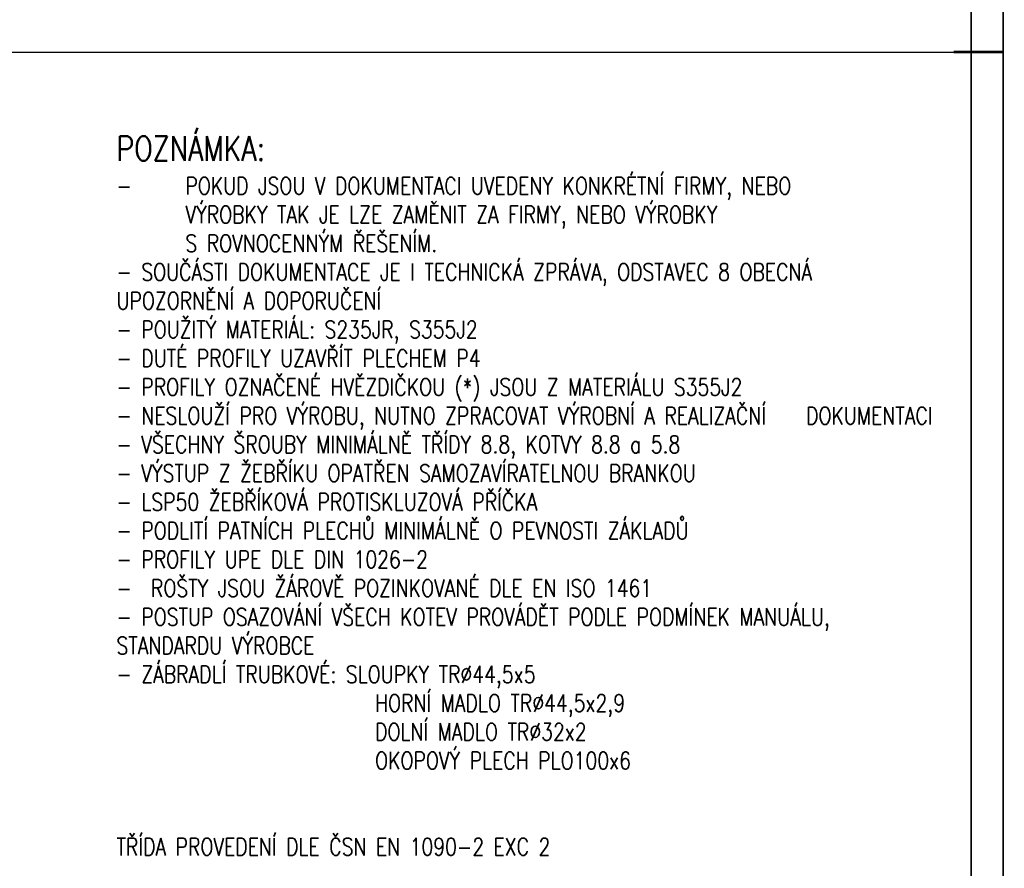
# Paper-space layout 'Layout1' of a CAD drawing. Extents: x -2 to 1033, y -36 to 596.
# Tile 106 of 126: x 641 to 841, y 131 to 304. Entities that reach past the tile are written whole.
import ezdxf
from ezdxf.enums import TextEntityAlignment as Align

# ---------------------------------------------------------------- set-up
doc = ezdxf.new("R2010")
doc.units = 0
doc.layers.get('DEFPOINTS').update_dxf_attribs({"color": 132, "linetype": 'CONTINUOUS'})
doc.layers.add('RAMECEK_HP', color=251, linetype='CONTINUOUS')
doc.layers.add('SS_TEXT35', color=2, linetype='CONTINUOUS', lineweight=35)
doc.styles.add('ROMANS', font='romans.shx', dxfattribs={"width": 0.8})

# ---------------------------------------------------------------- blocks, each defined once
blk = doc.blocks.new('*U6')
at = {"layer": 'DEFPOINTS'}
blk.add_lwpolyline([(841, 0), (631, 0), (631, 297), (841, 297)], close=True, dxfattribs=at)
at = {"layer": 'RAMECEK_HP', "lineweight": 35, "const_width": 0.35}
for points in [[(0, 594), (0, 0), (841, 0), (841, 594)], [(6.5, 587.5), (6.5, 6.5), (834.5, 6.5), (834.5, 587.5)]]:
    blk.add_lwpolyline(points, close=True, dxfattribs=at)
at = {"layer": 'RAMECEK_HP', "lineweight": 50, "const_width": 0.5}
blk.add_lwpolyline([(841, 297), (831, 297)], dxfattribs=at)
blk.add_lwpolyline([(841, 297), (831, 297)], dxfattribs=at)
at = {"layer": 'DEFPOINTS', "style": 'ROMANS', "width": 0.8}
blk.add_attdef('TISK', text='', height=10, dxfattribs=at).set_placement((841, -33), align=Align.RIGHT)

psp = doc.layouts.get("Layout1")

# ---------------------------------------------------------------- block references
at = {"layer": 'RAMECEK_HP'}
psp.add_blockref('*U6', (0, 0), dxfattribs=at)

# ---------------------------------------------------------------- texts
at = {"layer": 'SS_TEXT35', "insert": (661, 133.8887), "char_height": 3.5, "attachment_point": 7, "style": 'ROMANS'}
psp.add_mtext_dynamic_manual_height_columns('{\\H1.4286x;\\C4;POZNÁMKA:\\P\\pxi-2,l2,t2;}-^IPOKUD JSOU V\\~DOKUMENTACI UVEDENY KONKRÉTNÍ FIRMY, NEBO ^IVÝROBKY TAK JE LZE ZAMĚNIT ZA FIRMY, NEBO VÝROBKY ^I^IS\\~ROVNOCENNÝM ŘEŠENÍM.\\P\\pi0,l0,tz;- SOUČÁSTI DOKUMENTACE JE I TECHNICKÁ ZPRÁVA, ODSTAVEC 8 OBECNÁ UPOZORNĚNÍ A DOPORUČENÍ\\P- POUŽITÝ MATERIÁL: S235JR, S355J2\\P- DUTÉ PROFILY UZAVŘÍT PLECHEM P4\\P{\\A1;- PROFILY OZNAČENÉ HVĚZDIČKOU (*) JSOU Z MATERIÁLU S355J2\\P}- NESLOUŽÍ PRO VÝROBU, NUTNO ZPRACOVAT VÝROBNÍ A REALIZAČNÍ ^IDOKUMENTACI\\P- VŠECHNY ŠROUBY MINIMÁLNĚ TŘÍDY 8.8, KOTVY 8.8 a 5.8\\P- VÝSTUP Z ŽEBŘÍKU OPATŘEN SAMOZAVÍRATELNOU BRANKOU\\P- LSP50 ŽEBŘÍKOVÁ PROTISKLUZOVÁ PŘÍČKA\\P- PODLITÍ PATNÍCH PLECHŮ MINIMÁLNĚ O PEVNOSTI ZÁKLADŮ\\P- PROFILY UPE DLE DIN 1026-2\\P\\pi-2,l2,t2;-^IROŠTY JSOU ŽÁROVĚ POZINKOVANÉ DLE EN ISO 1461\\P\\pi0,l0,tz;- POSTUP OSAZOVÁNÍ VŠECH KOTEV PROVÁDĚT PODLE PODMÍNEK MANUÁLU, STANDARDU VÝROBCE\\P\\pt15;- ZÁBRADLÍ TRUBKOVÉ: SLOUPKY TR%%C44,5x5\\P\\pt13.571,15;^I^IHORNÍ MADLO TR%%C44,5x2,9\\P\\pql;^I^IDOLNÍ MADLO TR%%C32x2\\P\\pq*,t15;^IOKOPOVÝ PLECH PLO100x6\\P\\ptz;\\P\\PTŘÍDA PROVEDENÍ DLE ČSN EN 1090-2 EXC 2', width=165.987819, gutter_width=17.5, heights=[0], dxfattribs=at)

doc.saveas('drawing.dxf')
